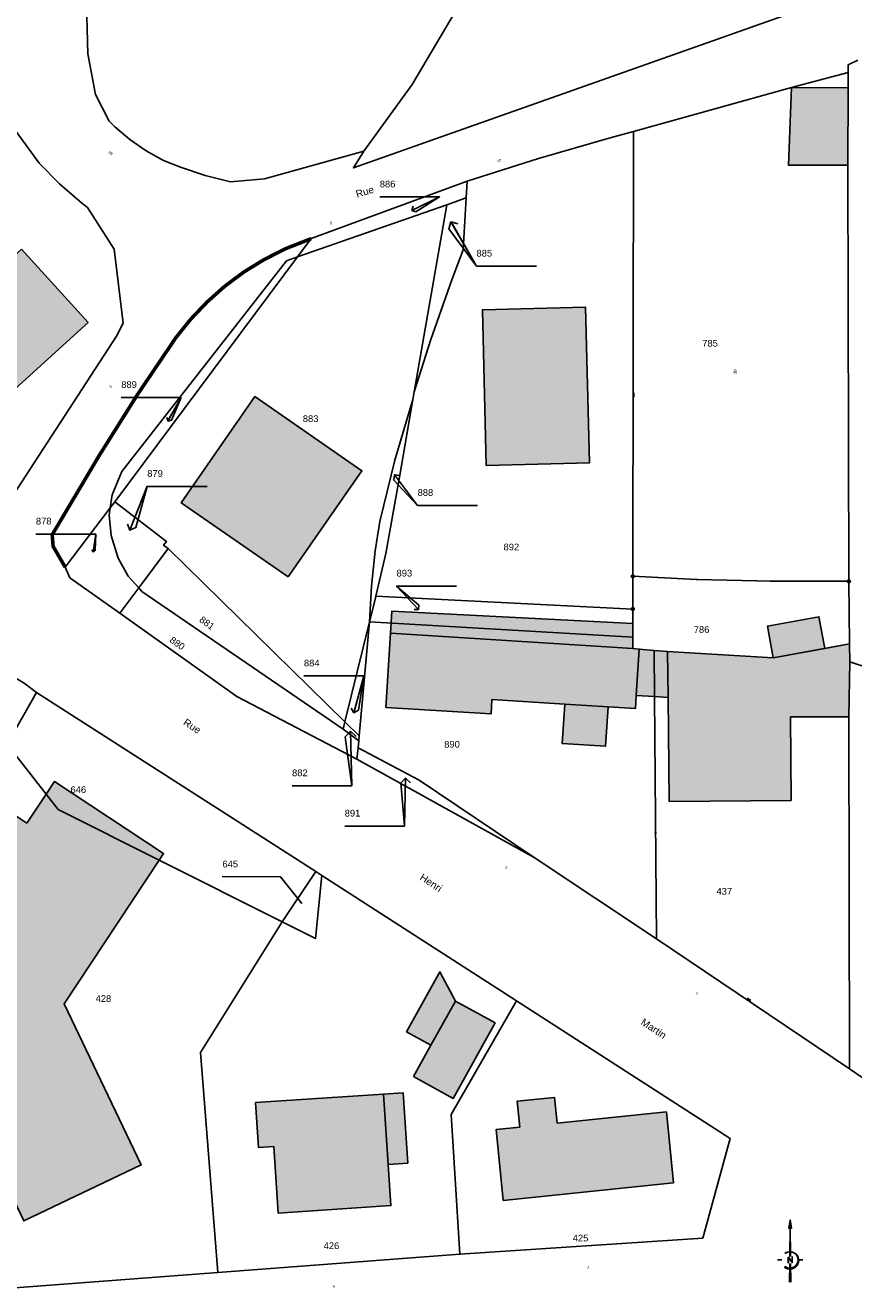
# Model space of a CAD drawing. Header units: metres. Extents: x 1943189 to 1944159, y 7204892 to 7205646.
# Tile 14 of 21: x 1943252 to 1943321, y 7205175 to 7205281. Entities that reach past the tile are written whole.
import ezdxf
from ezdxf.enums import TextEntityAlignment as Align

# ---------------------------------------------------------------- set-up
doc = ezdxf.new("R2010")
doc.units = ezdxf.units.M
doc.header["$LTSCALE"] = 2
for name, pattern in [('CONTINU', [0]), ('PCI_SUBDIV', [6, 4, -2]), ('PCI_TOPO', [2, 1, -1])]:
    doc.linetypes.add(name, pattern=pattern)
for name, color, linetype in [('1PARCELLE', 150, 'Continuous'), ('1SUBDFISC', 7, 'PCI_SUBDIV'), ('3BATIDUR', 7, 'CONTINU'), ('3BATIDUR_H', 31, 'Continuous'), ('3BATILEGER', 7, 'CONTINU'), ('3BATILEGER_H', 41, 'Continuous'), ('3BORNE', 7, 'CONTINU'), ('3CLOTMI', 7, 'CONTINU'), ('3FLECHEPAR', 7, 'CONTINU'), ('3MURNONMI', 7, 'CONTINU'), ('3NUMVOIE', 30, 'CONTINU'), ('3PARCELLETEX', 150, 'CONTINU'), ('3SENTIER', 7, 'PCI_TOPO'), ('3SUBDFISCTEX', 7, 'CONTINU'), ('3ZONCOMMTEX', 7, 'CONTINU'), ('CARTOUCHE', 7, 'Continuous')]:
    doc.layers.add(name, color=color, linetype=linetype)
doc.styles.add('12', font='romand', dxfattribs={"height": 1.5})
doc.styles.get("Standard").update_dxf_attribs({"font": 'arial.ttf'})

# ---------------------------------------------------------------- blocks, each defined once
blk = doc.blocks.new('BORLIPRO')
blk.add_lwpolyline([(-0.07, 0.5), (-0.19, 0.47), (-0.31, 0.4), (-0.4, 0.31), (-0.47, 0.19), (-0.5, 0.07), (-0.5, -0.07), (-0.47, -0.19), (-0.4, -0.31), (-0.31, -0.4), (-0.19, -0.47), (-0.07, -0.5), (0.07, -0.5), (0.19, -0.47), (0.31, -0.4), (0.4, -0.31), (0.47, -0.19), (0.5, -0.07), (0.5, 0.07), (0.47, 0.19), (0.4, 0.31), (0.31, 0.4), (0.19, 0.47), (0.07, 0.5)], close=True)
blk = doc.blocks.new('CLOTMI')
at = {"const_width": 0.38}
blk.add_lwpolyline([(-0.19, 0, 1), (0.19, 0, 1)], format="xyb", close=True, dxfattribs=at)
blk = doc.blocks.new('MURNOMI')
blk.add_line((-0.75, 0.5), (0.75, 0.5))
blk = doc.blocks.new('y005')
at = {"color": 0, "linetype": 'Continuous'}
for points in [[(-0.264799, -1.741575), (-0.211902, -1.672372), (0, 0), (-0.179823, -1.630401), (-0.134678, -1.571342), (0, 0), (-0.093629, -1.517637), (-0.045683, -1.454911), (0, 0), (0.029492, -1.441404), (0.061186, -1.483213), (0, 0), (0.09326, -1.525525), (0.135478, -1.581218), (0, 0), (0.165787, -1.621201), (0, 0), (0.197861, -1.663513), (0.222627, -1.696181), (0, 0)], [(-0.002798, -1.398808), (-0.264799, -1.741575), (0, 0)], [(-0.015337, -7.666144), (0, 0)], [(0, 0), (-0.002798, -1.398808), (0.257829, -1.74262), (0, 0), (0, 0)], [(-0.085527, -7.666144), (-0.002798, -1.398808)], [(-0.06798, -7.666144), (-0.002798, -1.398808)], [(-0.050432, -7.666144), (-0.002798, -1.398808)], [(-0.032886, -7.666144), (-0.002798, -1.398808)], [(0.037302, -7.666144), (-0.002798, -1.398808)], [(0.002209, -7.666144), (-0.002798, -1.398808)], [(0.019755, -7.666144), (-0.002798, -1.398808)], [(0.054848, -7.666144), (-0.002798, -1.398808)], [(-1.796514, -8.369622), (-2.703879, -8.365168)], [(-1.106196, -9.811059), (-1.106196, -9.811059), (-1.207011, -9.926763)], [(-0.156798, -13.065472), (-0.105226, -9.158468)], [(-0.138774, -13.01989), (-0.087807, -9.158698)], [(-0.12075, -12.974306), (-0.070388, -9.158928)], [(-0.12075, -12.974306), (-0.070388, -9.158928)], [(-0.102726, -12.928724), (-0.052967, -9.159158)], [(-0.084701, -12.88314), (-0.035548, -9.159388)], [(-0.066677, -12.837558), (-0.018128, -9.159618)], [(-0.048653, -12.791976), (-0.000709, -9.159848)], [(-0.002535, -12.792068), (-0.035947, -9.15943)], [(-0.03063, -12.746392), (0.01671, -9.160078)], [(-0.025476, -12.733361), (-0.018323, -9.158468)], [(0.015308, -12.837721), (-0.018527, -9.15927)], [(-0.01344, -12.764158), (0.03413, -9.160308)], [(0.033149, -12.883377), (-0.001106, -9.159109)], [(0.050991, -12.92903), (0.016313, -9.158949)], [(0.068832, -12.974685), (0.033734, -9.158789)], [(0.086675, -13.020339), (0.051155, -9.158628)], [(0.104516, -13.065994), (0.068574, -9.158468)], [(1.763008, -8.376744), (2.670385, -8.375922)], [(-0.156798, -13.065472), (-0.025476, -12.733361), (0.104516, -13.065994)]]:
    blk.add_lwpolyline(points, dxfattribs=at)
at = {"color": 0}
for points in [[(-0.426939, -9.054127), (-0.428692, -7.836659), (0.384399, -8.954024), (0.385409, -7.749317)], [(0.306413, -7.749317), (0.464405, -7.749317)], [(-0.505935, -9.054127), (-0.347942, -9.054127)]]:
    blk.add_lwpolyline(points, dxfattribs=at)
at = {"color": 0, "linetype": 'Continuous'}
for centre, radius, start, end in [((-0.055477, -8.512772), 1.823567, 230.841128, 126.959599), ((-0.096044, -8.416213), 1.72221, 234.087858, 127.812738)]:
    blk.add_arc(centre, radius, start, end, dxfattribs=at)
at = {"color": 0, "linetype": 'Continuous', "style": '12'}
blk.add_text('N', height=1.306576, dxfattribs=at).set_placement((-0.01812, -9.056153), align=Align.CENTER)

msp = doc.modelspace()

# ---------------------------------------------------------------- hatches: boundary and pattern name
at = {"layer": '3BATIDUR_H'}
for points in [[(1943315.87, 7205269.46), (1943320.81, 7205269.44), (1943320.84, 7205275.91), (1943316.1, 7205275.94)], [(1943251.79, 7205262.43), (1943238.51, 7205250.38), (1943238.09, 7205250.85), (1943229.59, 7205243.14), (1943230.01, 7205242.68), (1943217.93, 7205231.72), (1943223.47, 7205225.61), (1943235.55, 7205236.56), (1943236.11, 7205235.94), (1943244.71, 7205243.75), (1943244.16, 7205244.36), (1943257.34, 7205256.31)], [(1943290.6, 7205244.36), (1943299.22, 7205244.57), (1943298.9, 7205257.57), (1943290.28, 7205257.36)], [(1943274.06, 7205235.04), (1943280.21, 7205243.91), (1943271.27, 7205250.11), (1943265.12, 7205241.24)], [(1943282.6, 7205230.33), (1943282.71, 7205232.16), (1943302.85, 7205231.15), (1943302.85, 7205229.99), (1943302.85, 7205229.06)], [(1943291.08, 7205224.79), (1943291.01, 7205223.59), (1943282.22, 7205224.13), (1943282.6, 7205230.33), (1943302.85, 7205229.06), (1943303.39, 7205229), (1943303.14, 7205225.12), (1943303.07, 7205224.03), (1943300.78, 7205224.18), (1943297.16, 7205224.4)], [(1943316.07, 7205216.34), (1943316.03, 7205223.33), (1943320.89, 7205223.35), (1943320.97, 7205227.94), (1943320.95, 7205229.43), (1943318.89, 7205229.05), (1943314.58, 7205228.26), (1943305.74, 7205228.81), (1943305.79, 7205224.96), (1943305.89, 7205216.27)], [(1943297.16, 7205224.4), (1943296.95, 7205221.11), (1943300.57, 7205220.88), (1943300.78, 7205224.18)], [(1943252.23, 7205214.45), (1943247.6, 7205217.51), (1943239.24, 7205204.81), (1943243.85, 7205201.77), (1943242.89, 7205200.3), (1943245.9, 7205193.97), (1943248.81, 7205187.86), (1943251.96, 7205181.22), (1943261.76, 7205185.89), (1943255.35, 7205199.36), (1943263.27, 7205211.36), (1943254.84, 7205215.61), (1943253.84, 7205216.89)], [(1943263.27, 7205211.36), (1943263.64, 7205211.92), (1943254.52, 7205217.93), (1943253.84, 7205216.89), (1943254.84, 7205215.61)], [(1943284.52, 7205193.27), (1943287.84, 7205191.44), (1943291.34, 7205197.76), (1943288.03, 7205199.59), (1943285.98, 7205195.89)], [(1943272.86, 7205187.42), (1943273.23, 7205181.87), (1943282.64, 7205182.5), (1943282.42, 7205185.94), (1943282.02, 7205191.81), (1943271.34, 7205191.1), (1943271.59, 7205187.34)], [(1943306.26, 7205184.4), (1943305.65, 7205190.33), (1943296.54, 7205189.38), (1943296.32, 7205191.54), (1943293.18, 7205191.22), (1943293.41, 7205189.05), (1943291.42, 7205188.84), (1943292.03, 7205182.92)]]:
    msp.add_hatch(color=256, dxfattribs=at).paths.add_polyline_path(points)
at = {"layer": '3BATILEGER_H'}
for points in [[(1943314.58, 7205228.26), (1943314.09, 7205230.92), (1943318.4, 7205231.71), (1943318.89, 7205229.05)], [(1943303.39, 7205229), (1943303.14, 7205225.12), (1943304.66, 7205225.03), (1943304.63, 7205228.88)], [(1943305.74, 7205228.81), (1943304.63, 7205228.88), (1943304.66, 7205225.03), (1943305.79, 7205224.96)], [(1943283.95, 7205197.02), (1943285.98, 7205195.89), (1943288.03, 7205199.59), (1943286.73, 7205202.02)], [(1943284.06, 7205186.05), (1943283.66, 7205191.92), (1943282.02, 7205191.81), (1943282.42, 7205185.94)]]:
    msp.add_hatch(color=256, dxfattribs=at).paths.add_polyline_path(points)

# ---------------------------------------------------------------- linework, layer by layer
at = {"layer": '1PARCELLE'}
for points in [[(1943315.09, 7205312.26), (1943312.49, 7205310.82), (1943306.56, 7205306.64), (1943297.24, 7205297.91), (1943284.42, 7205276.19), (1943280.39, 7205270.62), (1943272.08, 7205268.31), (1943269.24, 7205268.06), (1943267.13, 7205268.59), (1943265.05, 7205269.28), (1943263.63, 7205269.85), (1943262.19, 7205270.65), (1943260.82, 7205271.59), (1943259.56, 7205272.66), (1943259.09, 7205273.12), (1943257.96, 7205275.35), (1943257.33, 7205278.74), (1943257.17, 7205284.03), (1943257.19, 7205289.33), (1943257.22, 7205290.65), (1943287.04, 7205324.75), (1943292.24, 7205330.55), (1943318.48, 7205314.29), (1943315.09, 7205312.26)], [(1943315.09, 7205312.26), (1943315.81, 7205310.98), (1943323.02, 7205298.28), (1943329, 7205287.42), (1943329.23, 7205286.98), (1943321.89, 7205284.25), (1943279.5, 7205269.22), (1943280.39, 7205270.62), (1943284.42, 7205276.19), (1943297.24, 7205297.91), (1943306.56, 7205306.64), (1943312.49, 7205310.82), (1943315.09, 7205312.26)], [(1943320.9, 7205234.67), (1943320.81, 7205269.44), (1943320.84, 7205275.91), (1943320.84, 7205277.19), (1943316.1, 7205275.94), (1943302.9, 7205272.25), (1943302.85, 7205235.09), (1943308.13, 7205234.83), (1943314.52, 7205234.67), (1943320.9, 7205234.67)], [(1943282.22, 7205237), (1943283.36, 7205243.38), (1943284.48, 7205249.85), (1943284.59, 7205250.51), (1943285.98, 7205254.89), (1943287.73, 7205259.86), (1943288.68, 7205262.36), (1943288.94, 7205266.73), (1943289.02, 7205268.12), (1943294.98, 7205270.01), (1943300.97, 7205271.72), (1943302.9, 7205272.25), (1943302.85, 7205235.09), (1943302.85, 7205232.35), (1943281.38, 7205233.43), (1943282.22, 7205237)], [(1943274.84, 7205261.78), (1943275.98, 7205263.31), (1943289.02, 7205268.12), (1943288.94, 7205266.73), (1943287.3, 7205266.13), (1943274.84, 7205261.78)], [(1943278.8, 7205222.93), (1943264.03, 7205237.41), (1943263.64, 7205237.68), (1943263.88, 7205237.99), (1943259.57, 7205241.31), (1943274.84, 7205261.78), (1943287.3, 7205266.13), (1943284.59, 7205250.51), (1943284.48, 7205249.85), (1943282.97, 7205244.78), (1943281.72, 7205239.67), (1943281.33, 7205237.22), (1943281.01, 7205234.25), (1943280.86, 7205231.28), (1943278.8, 7205222.93)], [(1943288.94, 7205266.73), (1943288.68, 7205262.36), (1943287.73, 7205259.86), (1943285.98, 7205254.89), (1943284.59, 7205250.51), (1943287.3, 7205266.13), (1943288.94, 7205266.73)], [(1943273.92, 7205261.46), (1943274.84, 7205261.78), (1943259.57, 7205241.31), (1943259.19, 7205240.81), (1943259.34, 7205241.9), (1943260.15, 7205243.86), (1943273.92, 7205261.46)], [(1943280.86, 7205231.28), (1943281.01, 7205234.25), (1943281.33, 7205237.22), (1943281.72, 7205239.67), (1943282.97, 7205244.78), (1943284.48, 7205249.85), (1943284.59, 7205250.51), (1943283.36, 7205243.38), (1943282.22, 7205237), (1943281.38, 7205233.43), (1943281.32, 7205233.16), (1943280.86, 7205231.28)], [(1943255.82, 7205234.97), (1943255.43, 7205235.85), (1943259.19, 7205240.81), (1943259.11, 7205240.21), (1943259.27, 7205238.51), (1943259.84, 7205236.6), (1943260.7, 7205235.11), (1943261.57, 7205234.13), (1943259.98, 7205232), (1943255.82, 7205234.97)], [(1943259.19, 7205240.81), (1943259.57, 7205241.31), (1943263.88, 7205237.99), (1943263.64, 7205237.68), (1943264.03, 7205237.41), (1943261.57, 7205234.13), (1943260.7, 7205235.11), (1943259.84, 7205236.6), (1943259.27, 7205238.51), (1943259.11, 7205240.21), (1943259.19, 7205240.81)], [(1943261.57, 7205234.13), (1943264.03, 7205237.41), (1943278.8, 7205222.93), (1943278.65, 7205222.31), (1943261.84, 7205233.83), (1943261.57, 7205234.13)], [(1943302.85, 7205229.99), (1943302.85, 7205229.06), (1943303.39, 7205229), (1943304.63, 7205228.88), (1943305.74, 7205228.81), (1943314.58, 7205228.26), (1943320.95, 7205229.43), (1943320.9, 7205234.67), (1943314.52, 7205234.67), (1943308.13, 7205234.83), (1943302.85, 7205235.09), (1943302.85, 7205232.35), (1943302.85, 7205229.99)], [(1943269.76, 7205225.03), (1943259.98, 7205232), (1943261.57, 7205234.13), (1943261.84, 7205233.83), (1943278.65, 7205222.31), (1943279.95, 7205221.35), (1943279.89, 7205220.76), (1943279.8, 7205219.8), (1943269.76, 7205225.03)], [(1943280.86, 7205231.28), (1943281.32, 7205233.16), (1943281.38, 7205233.43), (1943302.85, 7205232.35), (1943302.85, 7205229.99), (1943280.86, 7205231.28)], [(1943280.86, 7205231.28), (1943279.99, 7205221.76), (1943278.8, 7205222.93), (1943280.86, 7205231.28)], [(1943279.89, 7205220.76), (1943279.95, 7205221.35), (1943279.99, 7205221.76), (1943280.86, 7205231.28), (1943302.85, 7205229.99), (1943302.85, 7205229.06), (1943303.39, 7205229), (1943304.63, 7205228.88), (1943304.66, 7205225.03), (1943304.84, 7205204.78), (1943294.61, 7205211.59), (1943284.99, 7205218.05), (1943279.89, 7205220.76)], [(1943304.63, 7205228.88), (1943305.74, 7205228.81), (1943314.58, 7205228.26), (1943320.95, 7205229.43), (1943320.97, 7205227.94), (1943320.89, 7205223.35), (1943320.94, 7205193.91), (1943304.84, 7205204.78), (1943304.66, 7205225.03), (1943304.63, 7205228.88)], [(1943320.97, 7205227.94), (1943337.33, 7205222.5), (1943336.89, 7205218.99), (1943335.13, 7205204.68), (1943335.01, 7205203.59), (1943334, 7205194.41), (1943333.32, 7205194.44), (1943334.15, 7205184.93), (1943320.94, 7205193.91), (1943320.89, 7205223.35), (1943320.97, 7205227.94)], [(1943232.79, 7205207.15), (1943246.36, 7205227.71), (1943249.18, 7205227.67), (1943250.62, 7205226.99), (1943251.99, 7205226.16), (1943253.04, 7205225.38), (1943250.57, 7205221.07), (1943253.84, 7205216.89), (1943254.84, 7205215.61), (1943263.27, 7205211.36), (1943273.55, 7205206.22), (1943266.74, 7205195.29), (1943268.18, 7205176.9), (1943247.91, 7205175.38), (1943247.46, 7205176.33), (1943232.79, 7205207.15)], [(1943253.04, 7205225.38), (1943250.57, 7205221.07), (1943253.84, 7205216.89), (1943254.84, 7205215.61), (1943263.27, 7205211.36), (1943273.55, 7205206.22), (1943276.37, 7205210.41), (1943253.04, 7205225.38)], [(1943278.8, 7205222.93), (1943279.99, 7205221.76), (1943279.95, 7205221.35), (1943278.65, 7205222.31), (1943278.8, 7205222.93)], [(1943294.61, 7205211.59), (1943279.8, 7205219.8), (1943279.89, 7205220.76), (1943284.99, 7205218.05), (1943294.61, 7205211.59)], [(1943273.55, 7205206.22), (1943276.35, 7205204.83), (1943276.88, 7205210.09), (1943293.12, 7205199.6), (1943287.66, 7205190.12), (1943288.4, 7205178.43), (1943268.18, 7205176.9), (1943266.74, 7205195.29), (1943273.55, 7205206.22)], [(1943276.37, 7205210.41), (1943273.55, 7205206.22), (1943276.35, 7205204.83), (1943276.88, 7205210.09), (1943276.37, 7205210.41)], [(1943288.4, 7205178.43), (1943287.66, 7205190.12), (1943293.12, 7205199.6), (1943310.99, 7205188.11), (1943308.69, 7205179.78), (1943288.4, 7205178.43)]]:
    msp.add_lwpolyline(points, close=True, dxfattribs=at)
for points in [[(1943337.33, 7205222.5), (1943320.97, 7205227.94), (1943320.95, 7205229.43), (1943320.9, 7205234.67), (1943320.81, 7205269.44), (1943320.84, 7205275.91), (1943320.84, 7205277.19), (1943320.83, 7205277.83), (1943321.64, 7205278.22)], [(1943250, 7205240.19), (1943259.7, 7205255.16), (1943260.27, 7205256.24), (1943259.52, 7205262.42), (1943257.29, 7205265.9), (1943256.79, 7205266.3), (1943254.96, 7205267.89), (1943253.24, 7205269.61), (1943250.57, 7205273.28)]]:
    msp.add_lwpolyline(points, dxfattribs=at)
at = {"layer": '1SUBDFISC', "ltscale": 0.5, "const_width": 0.1}
for points in [[(1943316.1, 7205275.94), (1943315.87, 7205269.46), (1943320.81, 7205269.44), (1943320.84, 7205275.91), (1943320.84, 7205277.19), (1943316.1, 7205275.94)], [(1943315.87, 7205269.46), (1943316.1, 7205275.94), (1943302.9, 7205272.25), (1943302.85, 7205235.09), (1943308.13, 7205234.83), (1943314.52, 7205234.67), (1943320.9, 7205234.67), (1943320.81, 7205269.44), (1943315.87, 7205269.46)]]:
    msp.add_lwpolyline(points, close=True, dxfattribs=at)
at = {"layer": '3BATIDUR'}
for points in [[(1943315.87, 7205269.46), (1943320.81, 7205269.44), (1943320.84, 7205275.91), (1943316.1, 7205275.94), (1943315.87, 7205269.46)], [(1943251.79, 7205262.43), (1943238.51, 7205250.38), (1943238.09, 7205250.85), (1943229.59, 7205243.14), (1943230.01, 7205242.68), (1943217.93, 7205231.72), (1943223.47, 7205225.61), (1943235.55, 7205236.56), (1943236.11, 7205235.94), (1943244.71, 7205243.75), (1943244.16, 7205244.36), (1943257.34, 7205256.31), (1943251.79, 7205262.43)], [(1943290.6, 7205244.36), (1943299.22, 7205244.57), (1943298.9, 7205257.57), (1943290.28, 7205257.36), (1943290.6, 7205244.36)], [(1943274.06, 7205235.04), (1943280.21, 7205243.91), (1943271.27, 7205250.11), (1943265.12, 7205241.24), (1943274.06, 7205235.04)], [(1943282.6, 7205230.33), (1943282.71, 7205232.16), (1943302.85, 7205231.15), (1943302.85, 7205229.99), (1943302.85, 7205229.06), (1943282.6, 7205230.33)], [(1943291.08, 7205224.79), (1943291.01, 7205223.59), (1943282.22, 7205224.13), (1943282.6, 7205230.33), (1943302.85, 7205229.06), (1943303.39, 7205229), (1943303.14, 7205225.12), (1943303.07, 7205224.03), (1943300.78, 7205224.18), (1943297.16, 7205224.4), (1943291.08, 7205224.79)], [(1943316.07, 7205216.34), (1943316.03, 7205223.33), (1943320.89, 7205223.35), (1943320.97, 7205227.94), (1943320.95, 7205229.43), (1943318.89, 7205229.05), (1943314.58, 7205228.26), (1943305.74, 7205228.81), (1943305.79, 7205224.96), (1943305.89, 7205216.27), (1943316.07, 7205216.34)], [(1943297.16, 7205224.4), (1943296.95, 7205221.11), (1943300.57, 7205220.88), (1943300.78, 7205224.18), (1943297.16, 7205224.4)], [(1943252.23, 7205214.45), (1943247.6, 7205217.51), (1943239.24, 7205204.81), (1943243.85, 7205201.77), (1943242.89, 7205200.3), (1943245.9, 7205193.97), (1943248.81, 7205187.86), (1943251.96, 7205181.22), (1943261.76, 7205185.89), (1943255.35, 7205199.36), (1943263.27, 7205211.36), (1943254.84, 7205215.61), (1943253.84, 7205216.89), (1943252.23, 7205214.45)], [(1943263.27, 7205211.36), (1943263.64, 7205211.92), (1943254.52, 7205217.93), (1943253.84, 7205216.89), (1943254.84, 7205215.61), (1943263.27, 7205211.36)], [(1943284.52, 7205193.27), (1943287.84, 7205191.44), (1943291.34, 7205197.76), (1943288.03, 7205199.59), (1943285.98, 7205195.89), (1943284.52, 7205193.27)], [(1943272.86, 7205187.42), (1943273.23, 7205181.87), (1943282.64, 7205182.5), (1943282.42, 7205185.94), (1943282.02, 7205191.81), (1943271.34, 7205191.1), (1943271.59, 7205187.34), (1943272.86, 7205187.42)], [(1943306.26, 7205184.4), (1943305.65, 7205190.33), (1943296.54, 7205189.38), (1943296.32, 7205191.54), (1943293.18, 7205191.22), (1943293.41, 7205189.05), (1943291.42, 7205188.84), (1943292.03, 7205182.92), (1943306.26, 7205184.4)]]:
    msp.add_lwpolyline(points, close=True, dxfattribs=at)
at = {"layer": '3BATILEGER'}
for points in [[(1943314.58, 7205228.26), (1943314.09, 7205230.92), (1943318.4, 7205231.71), (1943318.89, 7205229.05), (1943314.58, 7205228.26)], [(1943303.39, 7205229), (1943303.14, 7205225.12), (1943304.66, 7205225.03), (1943304.63, 7205228.88), (1943303.39, 7205229)], [(1943305.74, 7205228.81), (1943304.63, 7205228.88), (1943304.66, 7205225.03), (1943305.79, 7205224.96), (1943305.74, 7205228.81)], [(1943283.95, 7205197.02), (1943285.98, 7205195.89), (1943288.03, 7205199.59), (1943286.73, 7205202.02), (1943283.95, 7205197.02)], [(1943284.06, 7205186.05), (1943283.66, 7205191.92), (1943282.02, 7205191.81), (1943282.42, 7205185.94), (1943284.06, 7205186.05)]]:
    msp.add_lwpolyline(points, close=True, dxfattribs=at)
at = {"layer": '3FLECHEPAR'}
for points in [[(1943284.51, 7205266.01), (1943284.39, 7205265.67), (1943286.71, 7205266.79), (1943284.39, 7205265.67), (1943284.73, 7205265.55), (1943286.71, 7205266.79), (1943281.71, 7205266.79)], [(1943288.24, 7205264.55), (1943287.66, 7205264.7), (1943289.79, 7205261.02), (1943287.65, 7205264.7), (1943287.49, 7205264.12), (1943289.79, 7205261.01), (1943294.79, 7205261.01)], [(1943263.92, 7205248.37), (1943264.01, 7205248.07), (1943265.11, 7205250.03), (1943264.01, 7205248.06), (1943264.31, 7205248.15), (1943265.11, 7205250.03), (1943260.11, 7205250.03)], [(1943283.39, 7205243.51), (1943282.95, 7205243.57), (1943284.87, 7205241.01), (1943282.94, 7205243.57), (1943282.88, 7205243.12), (1943284.87, 7205241.01), (1943289.87, 7205241.01)], [(1943260.62, 7205239.45), (1943260.84, 7205238.94), (1943262.28, 7205242.61), (1943260.83, 7205238.94), (1943261.34, 7205239.16), (1943262.28, 7205242.6), (1943267.28, 7205242.6)], [(1943257.64, 7205237.31), (1943257.77, 7205237.14), (1943257.98, 7205238.62), (1943257.77, 7205237.13), (1943257.94, 7205237.26), (1943257.98, 7205238.62), (1943252.98, 7205238.62)], [(1943284.57, 7205232.32), (1943284.94, 7205232.31), (1943283.12, 7205234.27), (1943284.94, 7205232.3), (1943284.96, 7205232.68), (1943283.11, 7205234.27), (1943288.11, 7205234.27)], [(1943279.32, 7205224.08), (1943279.55, 7205223.69), (1943280.37, 7205226.76), (1943279.54, 7205223.69), (1943279.93, 7205223.91), (1943280.37, 7205226.76), (1943275.37, 7205226.76)], [(1943279.74, 7205221.7), (1943279.27, 7205222.14), (1943279.38, 7205217.58), (1943279.26, 7205222.14), (1943278.82, 7205221.67), (1943279.38, 7205217.58), (1943274.38, 7205217.58)], [(1943284.27, 7205217.82), (1943283.87, 7205218.23), (1943283.78, 7205214.21), (1943283.87, 7205218.22), (1943283.46, 7205217.83), (1943283.78, 7205214.21), (1943278.78, 7205214.21)], [(1943268.55, 7205210.01), (1943273.41, 7205209.97), (1943275.2, 7205207.74)]]:
    msp.add_lwpolyline(points, dxfattribs=at)
at = {"layer": '3SENTIER', "ltscale": 0.5, "const_width": 0.3, "flags": 128}
msp.add_lwpolyline([(1943275.98, 7205263.31), (1943273.82, 7205262.46), (1943272.05, 7205261.56), (1943270.37, 7205260.53), (1943268.77, 7205259.34), (1943267.29, 7205258.02), (1943265.92, 7205256.58), (1943264.68, 7205255.04), (1943261.45, 7205250.25), (1943258.28, 7205245.2), (1943254.34, 7205238.56), (1943254.42, 7205237.58), (1943255.43, 7205235.85)], dxfattribs=at)

# ---------------------------------------------------------------- block references
at = {"layer": '3BORNE', "xscale": 0.25, "yscale": 0.25}
for p in [(1943302.85, 7205235.09), (1943320.9, 7205234.67), (1943302.85, 7205232.35)]:
    msp.add_blockref('BORLIPRO', p, dxfattribs=at)
at = {"layer": '3CLOTMI', "xscale": 0.25, "yscale": 0.25, "rotation": 270.9}
msp.add_blockref('CLOTMI', (1943304.75, 7205213.66), dxfattribs=at)
at = {"layer": '3MURNONMI', "xscale": 0.25, "yscale": 0.25}
for p, rotation in [((1943302.82, 7205250.24), 270.5), ((1943312.48, 7205199.63), 326.3000000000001)]:
    msp.add_blockref('MURNOMI', p, dxfattribs=dict(at, rotation=rotation))
at = {"layer": 'CARTOUCHE', "xscale": 0.3968, "yscale": 0.3968, "zscale": 0.3968, "rotation": 0.1146331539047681}
msp.add_blockref('y005', (1943316, 7205181.29), dxfattribs=at)

# ---------------------------------------------------------------- texts
at = {"layer": '3NUMVOIE'}
for s, rotation, p in [('2B', 323.5, (1943259.01, 7205270.47)), ('10', 17.5, (1943291.53, 7205269.68)), ('8', 20, (1943277.58, 7205264.48)), ('3', 57.4, (1943259.25, 7205250.8)), ('6', 331.1, (1943292.14, 7205210.69)), ('4', 326.4, (1943308.07, 7205200.2)), ('4', 3.7, (1943299.04, 7205177.21)), ('6', 4.7, (1943277.8, 7205175.63))]:
    msp.add_text(s, height=0.22, rotation=rotation, dxfattribs=at).set_placement(p)
at = {"layer": '3PARCELLETEX'}
for s, p in [('886', (1943281.71, 7205267.59)), ('885', (1943289.79, 7205261.81)), ('785', (1943308.65, 7205254.28)), ('889', (1943260.11, 7205250.83)), ('883', (1943275.28, 7205247.98)), ('879', (1943262.28, 7205243.4)), ('888', (1943284.87, 7205241.81)), ('878', (1943252.98, 7205239.42)), ('892', (1943292.05, 7205237.26)), ('893', (1943283.11, 7205235.07)), ('786', (1943307.94, 7205230.36)), ('884', (1943275.37, 7205227.56)), ('890', (1943287.09, 7205220.77)), ('882', (1943274.38, 7205218.38)), ('646', (1943255.87, 7205216.98)), ('891', (1943278.78, 7205215.01)), ('645', (1943268.56, 7205210.76)), ('437', (1943309.84, 7205208.48)), ('428', (1943257.97, 7205199.52)), ('426', (1943277.02, 7205178.86)), ('425', (1943297.83, 7205179.5))]:
    msp.add_text(s, height=0.56, dxfattribs=at).set_placement(p)
for s, rotation, p in [('881', 324.1, (1943266.58, 7205231.34)), ('880', 324.6, (1943264.1, 7205229.64))]:
    msp.add_text(s, height=0.56, rotation=rotation, dxfattribs=at).set_placement(p)
at = {"layer": '3SUBDFISCTEX'}
msp.add_text('a', height=0.4, dxfattribs=at).set_placement((1943311.24, 7205252.06))
at = {"layer": '3ZONCOMMTEX'}
for s, rotation, p in [('Rue', 16.8, (1943279.81, 7205266.72)), ('Rue', 327.1, (1943265.23, 7205222.73)), ('Henri', 327, (1943284.99, 7205209.77)), ('Martin', 326.6, (1943303.46, 7205197.68))]:
    msp.add_text(s, height=0.6, rotation=rotation, dxfattribs=at).set_placement(p)

doc.saveas('drawing.dxf')
